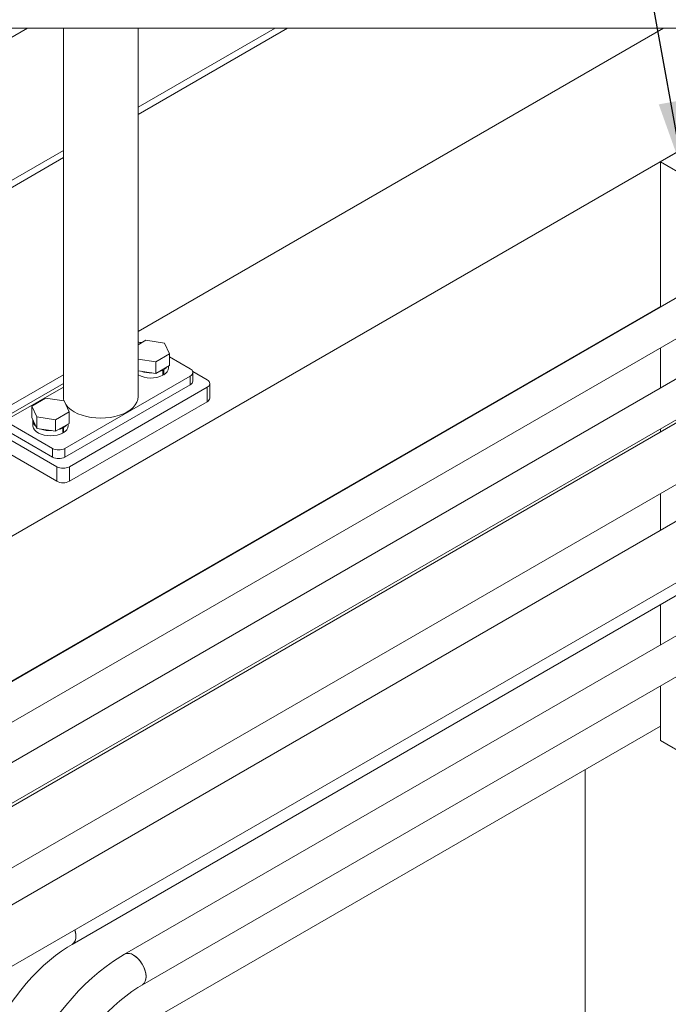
# Model space of a CAD drawing. Header units: millimetres. Extents: x 450 to 25135, y 150 to 17673.
# Tile 52 of 201: x 4358 to 5273, y 6454 to 7843. Entities that reach past the tile are written whole.
import ezdxf

# ---------------------------------------------------------------- set-up
doc = ezdxf.new("R2010")
doc.units = ezdxf.units.MM
doc.linetypes.add('SLD-Continua', pattern=[0])
doc.layers.add('COTAS', color=1, linetype='SLD-Continua')
doc.layers.add('OCULTA', color=8, linetype='SLD-Continua')
doc.styles.get("Standard").update_dxf_attribs({"font": 'ARIALN.TTF'})
doc.dimstyles.new('SLDDIMSTYLE0', dxfattribs={"dimtxt": 0.18, "dimasz": 105, "dimexe": 0, "dimexo": 0.0625, "dimgap": 0, "dimtad": 0, "dimtih": 1, "dimtoh": 1, "dimdec": 0, "dimrnd": 1e-09, "dimzin": 0, "dimdsep": 46, "dimtxsty": 'Standard', "dimsah": 1, "dimcen": 0.09, "dimadec": 0, "dimazin": 0, "dimtfac": 105, "dimtdec": 0, "dimtofl": 0, "dimtmove": 0, "dimatfit": 3, "dimfxl": 1, "dimfrac": 2, "dimtolj": 1, "dimtzin": 0, "dimarcsym": 0})

msp = doc.modelspace()

# ---------------------------------------------------------------- linework, layer by layer
at = {"color": 7, "linetype": 'SLD-Continua', "lineweight": 18, "ltscale": 30}
for p, q in [((5339, 7481.9), (4148.9, 6794.9)), ((4174.6, 6752), (5364, 7438.6)), ((5438, 7424.7), (4247.9, 6737.7)), ((4273.5, 6694.8), (5463, 7381.4)), ((5343.3, 7308), (4274.2, 6690.8)), ((4250.3, 6590.4), (5380.8, 7243)), ((5463.5, 7238.6), (4260.1, 6543.9)), ((4281.1, 6469.4), (5501, 7173.6)), ((4431.9, 6538.2), (5364, 7076.3)), ((5438, 7062.4), (4505.9, 6524.3)), ((4530.9, 6481), (5463, 7019.1))]:
    msp.add_line(p, q, dxfattribs=at)
at = {"color": 7, "linetype": 'SLD-Continua', "lineweight": 18, "ltscale": 30, "flags": 128}
for points in [[(3070.1, 7830.7), (2695.1, 7830.7), (2695.1, 7525.3), (2695.1, 7428.9), (2695.1, 7266.5), (2695.1, 7227.8), (2695.1, 7043), (2695.1, 6932.7), (2695.1, 6903.3), (2695.1, 6692.9), (2695.1, 6662.8), (2695.1, 6652.6), (2695.1, 6346.4), (2695.1, 6160.5), (2695.1, 5956.3), (2695.1, 5955.6), (2695.1, 5897.9), (2695.1, 5841.3), (2695.1, 5783.6), (2695.1, 5779.2), (2695.1, 5692.6), (2695.1, 5640.4), (2695.1, 5553.8), (2695.1, 5508.9), (2695.1, 5456.7), (2695.1, 5370.1), (2695.1, 5364.3), (2695.1, 5007), (2695.1, 4476.4), (2695.1, 4292.6), (2695.1, 3965.9), (2695.1, 3957.9), (2695.1, 3930.5), (2695.1, 3796.7), (2695.1, 3741.9), (2695.1, 3449.2), (2695.1, 3443.3), (2695.1, 3435.3), (2695.1, 3353.6), (2695.1, 3333.2), (2695.1, 3129.1), (2695.1, 3067.8), (2695.1, 2083.8), (2695.1, 2075.8), (2695.1, 2048.4), (2695.1, 1914.6), (2695.1, 1892), (2750.9, 1892), (2928, 1892), (3246.5, 1892), (3405.6, 1892), (3490.8, 1892), (3589.8, 1892), (3688.1, 1892), (3760.7, 1892), (3786.9, 1892), (3837.4, 1892), (3868.2, 1892), (3879.4, 1892), (4179.9, 1892), (4215.2, 1892), (4383.5, 1892), (4388.6, 1892), (4395.6, 1892), (4554.7, 1892), (5155.7, 1892), (5615.3, 1892), (5774.4, 1892), (6077.4, 1892), (6077.4, 3385.2), (6077.4, 3569), (6077.4, 4099.6), (6077.4, 5020.4), (6077.4, 5081.6), (6077.4, 5285.7), (6077.4, 5306.1), (6077.4, 5387.8), (6077.4, 5395.8), (6077.4, 5401.8), (6077.4, 5694.5), (6077.4, 5749.3), (6077.4, 5883), (6077.4, 5910.4), (6077.4, 5918.5), (6077.4, 6245.2), (6077.4, 6428.9), (6077.4, 6959.6), (6077.4, 7316.9), (6077.4, 7373.8), (6077.4, 7431.5), (6077.4, 7488.1), (6077.4, 7506.3), (6077.4, 7592.9), (6077.4, 7597.8), (6077.4, 7645.1), (6077.4, 7731.7), (6077.4, 7736.1), (6077.4, 7793.9), (6077.4, 7830.7), (6043.2, 7830.7), (5943.2, 7830.7), (5941.9, 7830.7), (5588.3, 7830.7), (5266.3, 7830.7), (4735.9, 7830.7), (4718.2, 7830.7), (4524.9, 7830.7), (4419.5, 7830.7), (4368.8, 7830.7), (4301.6, 7830.7), (3886.1, 7830.7), (3695.2, 7830.7), (3391.1, 7830.7), (3316.9, 7830.7), (3211.5, 7830.7), (3175.5, 7830.7), (3070.1, 7830.7)], [(4435.6, 6558.6), (4436.4, 6555.8), (4437, 6551.6), (4437, 6547.7), (4436.4, 6544.3), (4435.1, 6541.4), (4433.3, 6539.2), (4431.9, 6538.2)], [(4285.3, 6284.3), (4285.4, 6289.4), (4285.9, 6299.4), (4286.9, 6309.8), (4288.5, 6320.5), (4290.5, 6331.4), (4293.1, 6342.5), (4296.2, 6353.7), (4299.8, 6365.1), (4303.8, 6376.5), (4308.4, 6387.9), (4313.4, 6399.3), (4318.8, 6410.5), (4324.7, 6421.7), (4330.9, 6432.6), (4337.6, 6443.3), (4344.5, 6453.8), (4351.8, 6463.9), (4359.3, 6473.6), (4367.1, 6483), (4375.1, 6491.9), (4383.3, 6500.3), (4391.6, 6508.2), (4400, 6515.6), (4408.5, 6522.4), (4417, 6528.6), (4425.4, 6534.3), (4431.9, 6538.2)], [(4505.9, 6524.3), (4500.4, 6521.1), (4490.1, 6514.4), (4479.9, 6507.1), (4469.9, 6499.2), (4460, 6490.8), (4450.4, 6481.8), (4440.9, 6472.4), (4431.8, 6462.4), (4422.8, 6452.1), (4414.2, 6441.3), (4406, 6430.1), (4398, 6418.6), (4390.5, 6406.8), (4383.3, 6394.8), (4376.6, 6382.5), (4370.3, 6370), (4364.4, 6357.3), (4359, 6344.6), (4354.1, 6331.7), (4349.7, 6318.8), (4345.8, 6305.9), (4342.5, 6293), (4339.7, 6280.2), (4337.5, 6267.5), (4335.9, 6254.9), (4334.8, 6242.4), (4334.3, 6230.2), (4334.3, 6227.1)], [(4536.1, 6492.5), (4535.8, 6496.5), (4534.8, 6500.8), (4533.3, 6505.1), (4531.2, 6509.4), (4528.7, 6513.4), (4525.8, 6517), (4522.6, 6520.1), (4519.3, 6522.6), (4515.9, 6524.3), (4512.6, 6525.3), (4509.6, 6525.5), (4506.8, 6524.8), (4505.9, 6524.3)], [(4518.4, 6523.1), (4521.8, 6520.8), (4525, 6517.8), (4528, 6514.3), (4530.6, 6510.4), (4532.8, 6506.2), (4534.5, 6501.9), (4535.6, 6497.6), (4536.1, 6493.5), (4535.9, 6489.7), (4535.1, 6486.4), (4533.7, 6483.6), (4531.8, 6481.6), (4530.9, 6481)], [(4384.3, 6227.1), (4384.4, 6232.2), (4384.9, 6242.3), (4385.9, 6252.6), (4387.5, 6263.3), (4389.5, 6274.2), (4392.1, 6285.3), (4395.2, 6296.6), (4398.8, 6307.9), (4402.8, 6319.3), (4407.4, 6330.7), (4412.4, 6342.1), (4417.8, 6353.4), (4423.7, 6364.5), (4429.9, 6375.5), (4436.6, 6386.2), (4443.5, 6396.6), (4450.8, 6406.7), (4458.3, 6416.5), (4466.1, 6425.8), (4474.1, 6434.7), (4482.3, 6443.1), (4490.6, 6451.1), (4499, 6458.5), (4507.5, 6465.3), (4516, 6471.5), (4524.4, 6477.1), (4530.9, 6481)]]:
    msp.add_lwpolyline(points, dxfattribs=at)
at = {"color": 7, "linetype": 'SLD-Continua', "lineweight": 18, "ltscale": 900}
for centre, radius, start, end in [((4405.5, 6549.1), 31.6, 0.9927, 17.4856), ((4424.8, 6548.3), 12.4, 305.1812, 6.1305), ((4511.1, 6513.1), 12.4, 53.8774, 114.7872), ((4523.8, 6491.2), 12.4, 305.1812, 6.1304)]:
    msp.add_arc(centre, radius, start, end, dxfattribs=at)
at = {"layer": 'COTAS', "linetype": 'SLD-Continua', "lineweight": 18, "ltscale": 30}
for p, q in [((5332.5, 7683), (5261.8, 7642.2)), ((5261.8, 7642.2), (5300.7, 7619.7)), ((5261.8, 7642.2), (5261.8, 7437.3)), ((5261.8, 7379.6), (5261.8, 7323)), ((5261.8, 7265.3), (5261.8, 7260.9)), ((5261.8, 7174.3), (5261.8, 7122.1)), ((5261.8, 7017.2), (5261.8, 6960.7)), ((5261.8, 6902.9), (5261.8, 6825.6)), ((5300.7, 6803.2), (5261.8, 6825.6))]:
    msp.add_line(p, q, dxfattribs=at)
at = {"layer": 'OCULTA', "linetype": 'SLD-Continua', "lineweight": 18, "ltscale": 30}
for p, q in [((4368.8, 7830.7), (3573.6, 7371.7)), ((4368.8, 7830.7), (3573.6, 7371.7)), ((4368.8, 7830.7), (3573.6, 7371.7)), ((5588.3, 7830.7), (4183.4, 7019.7)), ((5588.3, 7830.7), (4183.4, 7019.7)), ((5588.3, 7830.7), (4183.4, 7019.7)), ((4419.5, 7830.7), (4419.5, 7310.9)), ((4524.9, 7310.9), (4524.9, 7830.7)), ((4524.9, 7719.1), (4718.2, 7830.7)), ((4524.9, 7708.9), (4735.9, 7830.7)), ((5266.3, 7830.7), (4524.9, 7402.7)), ((3316.9, 7021.7), (4419.5, 7658.2)), ((3316.9, 7011.5), (4419.5, 7648)), ((5261.8, 7438), (4148.3, 6795.2)), ((5261.8, 7438), (4148.3, 6795.2)), ((5261.8, 7438), (4148.3, 6795.2)), ((4524.9, 7384.1), (4535.8, 7390.4)), ((4535.8, 7390.4), (4562.3, 7386.3)), ((4562.3, 7386.3), (4569.4, 7371)), ((4550, 7359.9), (4524.9, 7363.7)), ((4569.4, 7371), (4550, 7359.9)), ((4569.4, 7354.7), (4569.4, 7371)), ((4598.6, 7350.1), (4569.4, 7367)), ((4550, 7343.5), (4550, 7359.9)), ((4569.4, 7354.7), (4550, 7343.5)), ((4560, 7348.3), (4559.1, 7348.8)), ((4560, 7348.3), (4560, 7341.2)), ((4561.1, 7348.9), (4560.2, 7349.4)), ((4561.1, 7348.9), (4561.1, 7341.8)), ((4567.9, 7351.7), (4567.9, 7353.9)), ((4419.5, 7341.8), (3316.9, 6705.3)), ((4421.8, 7237.9), (4598.6, 7339.9)), ((4550, 7343.5), (4524.9, 7347.4)), ((4560, 7342.4), (4561.1, 7341.8)), ((4598.6, 7327.7), (4598.6, 7339.9)), ((4622.4, 7334.3), (4602.1, 7346.1)), ((4602.2, 7332.8), (4602.2, 7345)), ((4419.5, 7329.4), (4321.9, 7273.1)), ((4419.5, 7324.3), (4345.8, 7281.8)), ((4421.8, 7225.6), (4598.6, 7327.7)), ((4428, 7211.9), (4622.4, 7324.1)), ((4622.4, 7303.7), (4622.4, 7324.1)), ((4626.1, 7308.8), (4626.1, 7329.2)), ((4394.4, 7308.8), (4375, 7297.6)), ((4420.8, 7304.7), (4394.4, 7308.8)), ((4375, 7297.6), (4382.1, 7282.3)), ((4375, 7281.3), (4375, 7297.6)), ((4427.9, 7289.4), (4420.8, 7304.7)), ((4428, 7191.4), (4622.4, 7303.7)), ((4375, 7281.3), (4382.1, 7266)), ((4382.1, 7266), (4382.1, 7282.3)), ((4382.1, 7282.3), (4408.5, 7278.2)), ((4408.5, 7278.2), (4427.9, 7289.4)), ((4427.9, 7273.1), (4427.9, 7289.4)), ((4345.8, 7271.6), (4404.1, 7237.9)), ((4376.4, 7277.2), (4376.4, 7270)), ((4382.1, 7266), (4408.5, 7261.9)), ((4408.5, 7261.9), (4408.5, 7278.2)), ((4408.5, 7261.9), (4427.9, 7273.1)), ((4418.6, 7266.7), (4417.7, 7267.2)), ((4418.6, 7266.7), (4418.6, 7259.5)), ((4419.6, 7267.3), (4418.8, 7267.8)), ((4419.6, 7267.3), (4419.6, 7260.1)), ((4426.4, 7270), (4426.4, 7272.2)), ((4321.9, 7262.9), (4410.3, 7211.9)), ((4345.8, 7259.3), (4404.1, 7225.6)), ((4418.6, 7260.7), (4419.6, 7260.1)), ((4321.9, 7242.5), (4410.3, 7191.4)), ((4404.1, 7225.6), (4404.1, 7237.9)), ((4421.8, 7237.9), (4421.8, 7225.6)), ((4410.3, 7191.4), (4410.3, 7211.9)), ((4428, 7211.9), (4428, 7191.4)), ((5261.8, 6846), (4421.9, 6361.2)), ((5261.8, 6846), (4421.9, 6361.2)), ((5261.8, 6846), (4421.9, 6361.2)), ((5155.7, 6427.5), (5155.7, 6784.8)), ((5155.7, 6427.5), (5155.7, 6784.8)), ((5155.7, 6427.5), (5155.7, 6784.8))]:
    msp.add_line(p, q, dxfattribs=at)
at = {"layer": 'OCULTA', "linetype": 'SLD-Continua', "lineweight": 18, "ltscale": 30, "flags": 128}
for points in [[(4527.3, 7385.5), (4526.6, 7385.4), (4524.9, 7384.9)], [(4560, 7348.3), (4556.3, 7346.6), (4554.1, 7345.9)], [(4565.2, 7352.3), (4564, 7351.1), (4561.1, 7348.9)], [(4419.5, 7310.9), (4419.9, 7306.9), (4420.5, 7304.7)], [(4423.2, 7299.5), (4423.5, 7299.2), (4426.5, 7295.6), (4430.3, 7292.3), (4434.9, 7289.3), (4440.1, 7286.7), (4445.8, 7284.5), (4452, 7282.7), (4458.5, 7281.5), (4465.3, 7280.7), (4472.2, 7280.4), (4479, 7280.7), (4485.8, 7281.5), (4492.3, 7282.7), (4498.5, 7284.5), (4504.2, 7286.7), (4509.4, 7289.3), (4514, 7292.3), (4517.8, 7295.6), (4520.9, 7299.2), (4523.1, 7303), (4524.4, 7306.9), (4524.9, 7310.9)], [(4376.4, 7270), (4376.5, 7269.1), (4377.2, 7266.4), (4378.8, 7263.9), (4381.2, 7261.5), (4384.3, 7259.5), (4388.1, 7257.8), (4392.3, 7256.6), (4396.8, 7255.9), (4401.5, 7255.6), (4406.2, 7255.9), (4410.7, 7256.6), (4414.9, 7257.9), (4418.6, 7259.5)], [(4412.7, 7264.3), (4414.9, 7265), (4418.6, 7266.7)], [(4419.6, 7267.3), (4422.5, 7269.4), (4423.8, 7270.7)]]:
    msp.add_lwpolyline(points, dxfattribs=at)
at = {"layer": 'OCULTA', "linetype": 'SLD-Continua', "lineweight": 18, "ltscale": 900}
for centre, radius, start, end in [((4525.2, 7366.5), 21, 77.5099, 90.934), ((4555.9, 7352.6), 12, 295.5978, 355.4039), ((4596.6, 7345), 5.46, 290.7835, 69.2165), ((4542.9, 7375.1), 38, 241.6811, 296.7067), ((4542.6, 7383.4), 39.1, 249.9459, 272.4682), ((4620.5, 7329.2), 5.46, 290.7835, 69.2165), ((4596, 7333.4), 6.29, 294.3757, 354.3032), ((4619.8, 7309.4), 6.29, 294.3762, 354.3031), ((4386.9, 7277.5), 10.4, 177.4038, 232.394), ((4401.2, 7302.3), 39.5, 250.0762, 272.3379), ((4414.7, 7270.8), 11.7, 294.7169, 356.2848), ((4412.9, 7254.9), 19.2, 242.61, 297.39), ((4412.9, 7242.7), 19.2, 242.61, 297.39), ((4419.1, 7228.9), 19.2, 242.6094, 297.3906), ((4419.1, 7208.5), 19.2, 242.6094, 297.3906)]:
    msp.add_arc(centre, radius, start, end, dxfattribs=at)

# ---------------------------------------------------------------- leaders
at = {"layer": 'COTAS', "ltscale": 30}
msp.add_leader([(5295.2, 7622.9), (5233.4, 7962.3)], dimstyle='SLDDIMSTYLE0', dxfattribs=at)

doc.saveas('drawing.dxf')
